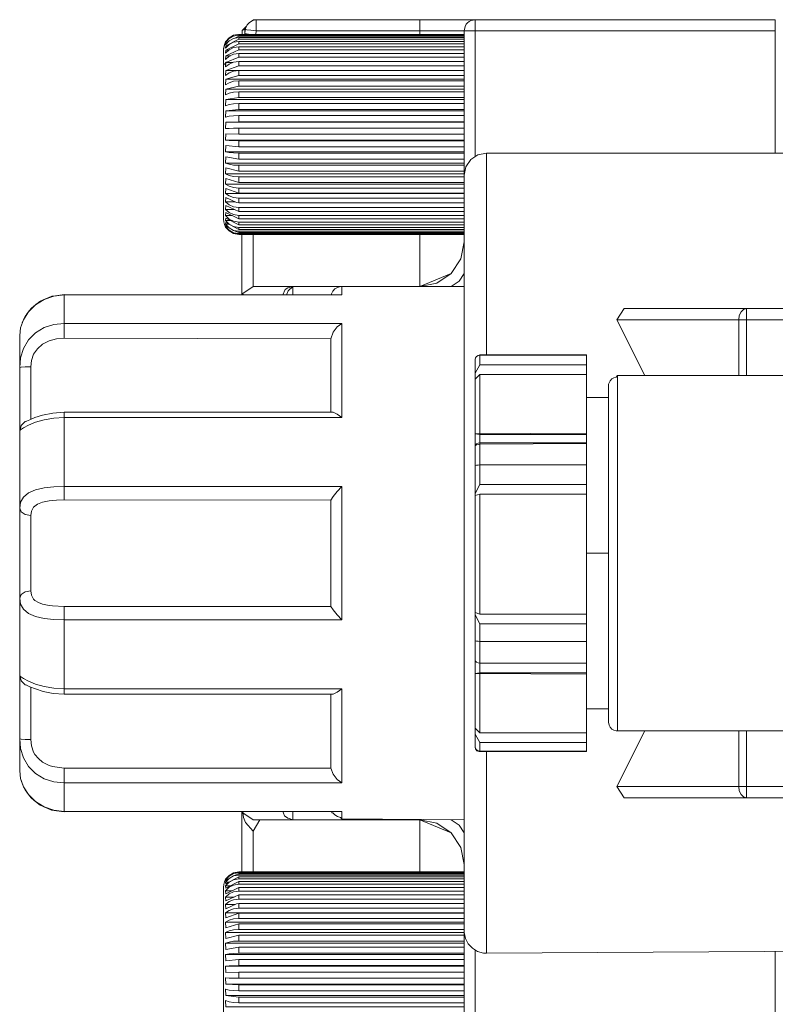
# Model space of a CAD drawing. Header units: millimetres. Extents: x 53746 to 116821, y -810352 to -765802.
# Tile 154 of 256: x 74235 to 74293, y -772150 to -772075. Entities that reach past the tile are written whole.
import ezdxf

# ---------------------------------------------------------------- set-up
doc = ezdxf.new("R2010")
doc.units = ezdxf.units.MM
doc.header["$MEASUREMENT"] = 0
doc.layers.add('Main Cradle Rails', color=7, linetype='Continuous', lineweight=0)
doc.layers.add('Tank and Accumulators', color=7, linetype='Continuous', lineweight=0)

# ---------------------------------------------------------------- blocks, each defined once
blk = doc.blocks.new('*U57')
at = {"layer": 'Tank and Accumulators', "color": 7, "linetype": 'Continuous', "lineweight": 0}
for p, q in [((-11030.163, 16001.925), (-11030.175, 16001.913)), ((-11013.368, 16001.925), (-11013.375, 16001.923)), ((-11014.218, 16000.8), (-11014.218, 16001.066)), ((-11014.151, 16001.404), (-11014.154, 16001.4)), ((-11032.464, 16000.234), (-11032.206, 16000.533)), ((-11032.464, 16000.178), (-11032.453, 16000.24)), ((-11031.465, 16000.668), (-11031.756, 16000.511)), ((-11031.465, 16000.787), (-11031.577, 16000.725)), ((-11014.218, 16000.72), (-11014.218, 16000.795)), ((-11014.218, 16000.521), (-11014.218, 16000.696)), ((-11014.218, 16000.24), (-11014.218, 16000.477)), ((-11014.218, 16000.144), (-11014.218, 16000.205)), ((-11032.453, 16000.134), (-11032.464, 16000.011)), ((-11032.453, 15999.919), (-11032.464, 15999.736)), ((-11032.453, 15999.596), (-11032.464, 15999.358)), ((-11014.218, 15999.618), (-11031.465, 15999.618)), ((-11014.218, 15999.919), (-11014.218, 16000.134)), ((-11014.218, 15999.779), (-11014.218, 15999.919)), ((-11014.218, 15999.7), (-11014.218, 15999.779)), ((-11014.218, 15999.618), (-11014.218, 15999.7)), ((-11014.218, 15999.248), (-11014.218, 15999.596)), ((-11032.628, 15997.746), (-11032.628, 15999.133)), ((-11032.453, 15999.172), (-11032.464, 15998.881)), ((-11032.453, 15998.653), (-11032.464, 15998.314)), ((-11014.218, 15999.055), (-11031.465, 15999.055)), ((-11014.218, 15999.172), (-11014.218, 15999.247)), ((-11014.218, 15999.055), (-11014.218, 15999.152)), ((-11014.218, 15998.653), (-11014.218, 15999.055)), ((-11032.561, 15998.485), (-11032.55, 15998.501)), ((-11032.453, 15998.047), (-11032.464, 15997.666)), ((-11014.218, 15998.399), (-11031.465, 15998.399)), ((-11014.219, 15997.907), (-11014.219, 15998.047)), ((-11014.219, 15997.784), (-11014.219, 15997.907)), ((-11014.218, 15998.511), (-11014.218, 15998.62)), ((-11014.218, 15998.399), (-11014.218, 15998.511)), ((-11014.219, 15998.047), (-11014.218, 15998.399)), ((-11032.628, 15995.649), (-11032.628, 15997.729)), ((-11032.628, 15995.65), (-11032.628, 15997.714)), ((-11032.453, 15997.364), (-11032.464, 15996.946)), ((-11014.218, 15997.66), (-11031.465, 15997.66)), ((-11014.219, 15997.66), (-11014.219, 15997.784)), ((-11014.219, 15997.364), (-11014.219, 15997.66)), ((-11014.219, 15997.118), (-11014.219, 15997.364)), ((-11032.453, 15996.615), (-11032.464, 15996.167)), ((-11014.218, 15996.85), (-11031.465, 15996.85)), ((-11014.219, 15996.985), (-11014.219, 15997.118)), ((-11014.219, 15996.85), (-11014.219, 15996.985)), ((-11014.219, 15996.267), (-11014.219, 15996.85)), ((-11032.453, 15995.811), (-11032.464, 15995.34)), ((-11014.218, 15995.981), (-11031.465, 15995.981)), ((-11014.219, 15996.125), (-11014.219, 15996.267)), ((-11014.219, 15995.981), (-11014.219, 15996.125)), ((-11014.219, 15995.367), (-11014.219, 15995.981)), ((-11032.628, 15993.169), (-11032.628, 15995.604)), ((-11032.453, 15994.965), (-11032.464, 15994.478)), ((-11014.218, 15995.068), (-11031.465, 15995.068)), ((-11014.219, 15995.218), (-11014.219, 15995.367)), ((-11014.219, 15995.068), (-11014.219, 15995.218)), ((-11014.218, 15994.578), (-11014.219, 15994.432)), ((-11014.219, 15994.432), (-11014.219, 15994.278)), ((-11014.219, 15994.278), (-11014.219, 15994.125)), ((-11032.453, 15994.09), (-11032.464, 15993.596)), ((-11032.452, 15994.09), (-11014.218, 15994.09)), ((-11014.218, 15994.125), (-11031.465, 15994.125)), ((-11014.218, 15993.992), (-11014.219, 15994.081)), ((-11032.628, 15990.698), (-11032.628, 15993.133)), ((-11032.453, 15993.201), (-11032.464, 15992.706)), ((-11014.218, 15992.706), (-11032.463, 15992.706)), ((-11014.218, 15993.125), (-11014.219, 15993.128)), ((-11014.218, 15992.671), (-11014.219, 15992.516)), ((-11032.453, 15992.31), (-11032.464, 15991.824)), ((-11014.219, 15992.516), (-11014.219, 15992.361)), ((-11014.219, 15992.361), (-11014.219, 15992.182)), ((-11032.453, 15991.433), (-11032.464, 15990.962)), ((-11031.465, 15991.718), (-11014.218, 15991.718)), ((-11012.518, 15991.725), (-11012.518, 15989.396)), ((-11032.628, 15988.572), (-11032.628, 15990.643)), ((-11032.453, 15990.584), (-11032.464, 15990.135)), ((-11032.453, 15989.774), (-11032.464, 15989.356)), ((-11032.453, 15989.018), (-11032.464, 15988.636)), ((-11032.453, 15987.712), (-11032.464, 15987.421)), ((-11032.453, 15987.183), (-11032.464, 15986.944)), ((-11032.453, 15986.748), (-11032.464, 15986.566)), ((-11032.453, 15986.414), (-11032.464, 15986.291)), ((-11032.453, 15986.186), (-11032.464, 15986.124)), ((-11031.467, 15985.881), (-11032.451, 15986.413)), ((-11031.506, 15985.529), (-11031.857, 15985.629)), ((-11031.465, 15985.501), (-11031.465, 15985.501)), ((-11031.218, 15980.891), (-11031.218, 15985.501)), ((-11017.618, 15981.525), (-11017.618, 15985.501)), ((-11031.218, 15984.011), (-11031.218, 15984.042)), ((-11031.218, 15984.039), (-11031.218, 15984.011)), ((-11017.618, 15981.525), (-11015.214, 15982.52)), ((-11027.33, 15981.525), (-11027.33, 15981.46)), ((-11045.757, 15980.772), (-11045.65, 15980.784)), ((-11044.933, 15980.865), (-11044.818, 15980.878)), ((-11031.161, 15980.982), (-11031.106, 15980.891)), ((-11027.33, 15981), (-11027.33, 15980.889)), ((-11023.934, 15980.888), (-11023.57, 15980.878)), ((-11047.665, 15979.419), (-11047.548, 15979.586)), ((-11048.023, 15978.734), (-11047.932, 15978.981)), ((-11002.539, 15978.975), (-11000.395, 15974.724)), ((-11013.368, 15975.94), (-11013.343, 15976.068)), ((-11004.868, 15975.527), (-11013.028, 15975.527)), ((-11013.368, 15974.433), (-11013.028, 15974.78)), ((-11002.488, 15973.69), (-11002.488, 15974.725)), ((-11024.417, 15971.903), (-11024.418, 15973.953)), ((-11024.418, 15973.905), (-11024.418, 15971.903)), ((-11047.679, 15971.23), (-11047.788, 15971.19)), ((-11013.028, 15970.204), (-11004.868, 15970.204)), ((-11004.868, 15969.504), (-11013.028, 15969.462)), ((-11013.368, 15965.693), (-11013.028, 15966.373)), ((-11004.868, 15965.631), (-11013.028, 15965.631)), ((-11024.418, 15965.189), (-11024.418, 15965.179)), ((-11024.418, 15965.179), (-11024.418, 15962.485)), ((-11003.168, 15961.125), (-11004.868, 15961.125)), ((-11024.417, 15957.055), (-11044.818, 15957.055)), ((-11013.028, 15956.47), (-11004.868, 15956.47)), ((-11013.028, 15955.728), (-11004.868, 15955.728)), ((-11004.868, 15951.971), (-11013.028, 15951.971)), ((-11047.79, 15951.06), (-11047.677, 15951.018)), ((-11024.418, 15950.345), (-11024.418, 15948.296)), ((-11000.395, 15947.525), (-11002.539, 15943.275)), ((-11013.028, 15946.648), (-11013.368, 15947.283)), ((-11013.028, 15947.395), (-11004.868, 15947.395)), ((-11024.418, 15946.195), (-11024.417, 15945.009)), ((-11031.218, 15936.748), (-11031.218, 15941.359)), ((-11031.106, 15941.359), (-11031.161, 15941.267)), ((-11027.331, 15940.725), (-11027.692, 15940.849)), ((-11023.57, 15941.371), (-11023.934, 15941.362)), ((-11015.214, 15939.729), (-11017.618, 15940.725)), ((-11017.618, 15940.725), (-11017.618, 15936.748)), ((-11031.467, 15936.368), (-11032.451, 15935.836)), ((-11031.506, 15936.72), (-11031.857, 15936.62)), ((-11031.465, 15936.748), (-11031.465, 15936.748)), ((-11031.465, 15936.688), (-11014.218, 15936.688)), ((-11031.465, 15936.508), (-11014.218, 15936.508)), ((-11032.464, 15936.125), (-11032.453, 15936.063)), ((-11032.464, 15935.958), (-11032.453, 15935.835)), ((-11032.464, 15935.683), (-11032.453, 15935.501)), ((-11031.465, 15935.802), (-11014.218, 15935.802)), ((-11032.464, 15935.305), (-11032.453, 15935.066)), ((-11032.464, 15934.828), (-11032.453, 15934.537)), ((-11031.465, 15935.287), (-11014.218, 15935.287)), ((-11031.465, 15934.675), (-11014.218, 15934.675)), ((-11032.464, 15934.261), (-11032.453, 15933.922)), ((-11032.628, 15931.596), (-11032.628, 15933.662)), ((-11032.464, 15933.613), (-11014.218, 15933.613)), ((-11032.464, 15932.893), (-11032.453, 15932.475)), ((-11032.464, 15932.114), (-11032.453, 15931.666)), ((-11031.465, 15932.355), (-11014.218, 15932.355)), ((-11032.628, 15929.116), (-11032.628, 15931.551)), ((-11032.464, 15931.287), (-11032.453, 15930.816)), ((-11031.465, 15931.462), (-11014.218, 15931.462)), ((-11032.464, 15930.425), (-11032.453, 15929.939)), ((-11031.465, 15930.532), (-11014.218, 15930.532)), ((-11014.219, 15930.425), (-11014.219, 15930.317)), ((-11032.464, 15929.543), (-11032.453, 15929.048)), ((-11032.463, 15929.543), (-11014.218, 15929.543)), ((-11031.465, 15929.578), (-11014.218, 15929.578)), ((-11014.219, 15929.733), (-11014.219, 15929.888)), ((-11014.219, 15929.888), (-11014.219, 15929.733)), ((-11014.218, 15929.578), (-11014.219, 15929.733)), ((-11014.219, 15929.733), (-11014.218, 15929.578)), ((-11014.218, 15929.569), (-11014.219, 15929.571)), ((-11032.628, 15926.645), (-11032.628, 15929.08)), ((-11014.219, 15929.121), (-11014.218, 15929.124)), ((-11014.218, 15928.628), (-11014.219, 15928.625)), ((-11032.453, 15928.159), (-11031.465, 15928.124)), ((-11032.452, 15928.159), (-11014.218, 15928.159)), ((-11032.453, 15927.284), (-11031.465, 15927.181))]:
    blk.add_line(p, q, dxfattribs=at)
at = {"layer": 'Tank and Accumulators', "color": 7, "linetype": 'Continuous', "lineweight": 0, "flags": 128}
for points in [[(-11030.125, 16001.925), (-11030.125, 16001.925), (-11030.414, 16001.862), (-11030.667, 16001.678), (-11030.826, 16001.533), (-11030.941, 16001.247), (-11030.968, 16001.176), (-11030.967, 16001.176)], [(-11030.411, 16001.863), (-11030.346, 16001.925), (-11030.328, 16001.925), (-11030.163, 16001.925), (-11030.125, 16001.925)], [(-11030.125, 16001.924), (-11030.125, 16001.925), (-11017.618, 16001.925), (-11015.992, 16001.925), (-11014.613, 16001.925), (-11013.692, 16001.925), (-11013.369, 16001.925)], [(-11017.618, 16000.801), (-11017.618, 16001.075), (-11030.125, 16001.075), (-11030.125, 16001.4), (-11030.125, 16001.676), (-11030.125, 16001.86), (-11030.125, 16001.925)], [(-11014.218, 16001.075), (-11014.477, 16001.075), (-11015.214, 16001.075), (-11016.317, 16001.075), (-11017.618, 16001.075), (-11017.618, 16001.4), (-11017.618, 16001.676), (-11017.618, 16001.86), (-11017.618, 16001.925)], [(-10990.418, 15991.724), (-10990.418, 16001.075), (-10990.418, 16001.4), (-10990.418, 16001.676), (-10990.418, 16001.86), (-10990.418, 16001.925), (-11013.368, 16001.925), (-11013.541, 16001.899), (-11013.694, 16001.86), (-11013.827, 16001.784), (-11013.969, 16001.676), (-11014.059, 16001.571), (-11014.154, 16001.4), (-11014.218, 16001.075), (-11014.218, 15990.025)], [(-11013.368, 16001.925), (-11013.368, 16001.925), (-11013.368, 16001.86), (-11013.368, 16001.676), (-11013.368, 16001.4), (-11013.368, 16001.075), (-11013.37, 16001.075)], [(-11031.201, 16000.801), (-11031.195, 16001.11), (-11030.871, 16001.421)], [(-11031.011, 16000.801), (-11031.006, 16000.854), (-11031.006, 16000.964), (-11031.006, 16001.07), (-11031.006, 16001.175), (-11031.15, 16001.134), (-11031.176, 16001.122), (-11031.195, 16001.11)], [(-11030.949, 16001.226), (-11031.006, 16001.175), (-11030.968, 16001.176)], [(-11030.551, 16000.801), (-11030.574, 16000.803), (-11030.881, 16000.84), (-11031.006, 16000.854), (-11030.968, 16001.176), (-11030.851, 16001.153), (-11030.531, 16001.114), (-11030.125, 16001.075), (-11030.157, 16000.801)], [(-11013.371, 16001.075), (-11013.694, 16001.075), (-11013.969, 16001.075), (-11014.154, 16001.075), (-11014.218, 16001.075), (-11014.218, 16001.075)], [(-11013.368, 15991.461), (-11013.368, 16001.075), (-10990.418, 16001.075)], [(-11032.464, 16000.234), (-11032.464, 16000.234), (-11032.561, 16000.028), (-11032.625, 15999.718), (-11032.628, 15999.638), (-11032.628, 15999.638)], [(-11032.628, 15997.746), (-11032.628, 15999.145), (-11032.628, 15999.638), (-11032.625, 15999.656), (-11032.561, 15999.964), (-11032.464, 16000.234)], [(-11032.463, 16000.178), (-11032.464, 16000.178), (-11032.415, 16000.242), (-11032.204, 16000.478), (-11031.928, 16000.634), (-11031.858, 16000.673), (-11031.623, 16000.719), (-11031.465, 16000.741), (-11014.218, 16000.741), (-11014.218, 16000.741)], [(-11032.463, 16000.011), (-11032.464, 16000.011), (-11032.204, 16000.304), (-11031.858, 16000.495), (-11031.465, 16000.561), (-11014.218, 16000.561), (-11014.218, 16000.561)], [(-11032.463, 15999.736), (-11032.464, 15999.736), (-11032.204, 16000.017), (-11031.858, 16000.2), (-11031.465, 16000.264), (-11014.218, 16000.264), (-11014.218, 16000.264)], [(-11031.465, 16000.431), (-11032.453, 15999.919), (-11032.295, 15999.919)], [(-11032.38, 16000.28), (-11032.453, 16000.24), (-11032.416, 16000.24)], [(-11032.263, 16000.237), (-11032.453, 16000.134), (-11032.354, 16000.134)], [(-11032.205, 16000.535), (-11032.204, 16000.536), (-11031.858, 16000.733), (-11031.547, 16000.787)], [(-11031.474, 16000.8), (-11031.465, 16000.801), (-11014.218, 16000.801), (-11014.218, 16000.801)], [(-11031.465, 16000.801), (-11031.465, 16000.799), (-11031.465, 16000.795), (-11031.465, 16000.787)], [(-11031.465, 16000.787), (-11031.465, 16000.787), (-11014.218, 16000.787)], [(-11014.218, 16000.668), (-11031.465, 16000.668), (-11031.465, 16000.696), (-11031.465, 16000.72), (-11031.465, 16000.741)], [(-11014.218, 16000.431), (-11031.465, 16000.431), (-11031.465, 16000.477), (-11031.465, 16000.521), (-11031.465, 16000.561)], [(-11014.218, 16000.079), (-11031.465, 16000.079), (-11031.465, 16000.144), (-11031.465, 16000.205), (-11031.465, 16000.264)], [(-11032.463, 15999.358), (-11032.464, 15999.358), (-11032.204, 15999.623), (-11031.858, 15999.795), (-11031.465, 15999.855), (-11014.218, 15999.855), (-11014.218, 15999.855)], [(-11031.465, 16000.079), (-11032.453, 15999.596), (-11032.229, 15999.596)], [(-11031.465, 15999.855), (-11031.465, 15999.779), (-11031.465, 15999.7), (-11031.465, 15999.618), (-11032.453, 15999.172), (-11032.102, 15999.172)], [(-11032.418, 15998.699), (-11032.415, 15998.703), (-11032.453, 15998.653), (-11032.561, 15998.485)], [(-11032.463, 15998.881), (-11032.464, 15998.881), (-11032.204, 15999.126), (-11031.858, 15999.285), (-11031.465, 15999.34), (-11014.218, 15999.34), (-11014.218, 15999.34)], [(-11032.463, 15998.314), (-11032.464, 15998.314), (-11032.204, 15998.534), (-11031.858, 15998.678), (-11031.465, 15998.728), (-11014.218, 15998.728), (-11014.218, 15998.728)], [(-11031.465, 15999.34), (-11031.465, 15999.248), (-11031.465, 15999.153), (-11031.465, 15999.055), (-11032.453, 15998.653), (-11031.916, 15998.653)], [(-11031.465, 15998.728), (-11031.465, 15998.62), (-11031.465, 15998.511), (-11031.465, 15998.399), (-11032.453, 15998.047), (-11014.218, 15998.047)], [(-11032.463, 15997.666), (-11032.464, 15997.666), (-11032.204, 15997.858), (-11031.858, 15997.984), (-11031.465, 15998.027), (-11014.218, 15998.027), (-11014.218, 15998.027)], [(-11031.465, 15998.027), (-11031.465, 15997.907), (-11031.465, 15997.784), (-11031.465, 15997.66), (-11032.453, 15997.364), (-11014.218, 15997.364)], [(-11032.628, 15997.74), (-11032.628, 15997.74), (-11032.628, 15995.632), (-11032.628, 15993.151), (-11032.628, 15990.67), (-11032.628, 15988.561), (-11032.628, 15988.561)], [(-11032.463, 15996.946), (-11032.464, 15996.946), (-11032.204, 15997.108), (-11031.858, 15997.214), (-11031.465, 15997.25), (-11014.218, 15997.25), (-11014.218, 15997.25)], [(-11031.465, 15997.25), (-11031.465, 15997.118), (-11031.465, 15996.985), (-11031.465, 15996.85), (-11032.453, 15996.615), (-11014.218, 15996.615)], [(-11032.463, 15996.167), (-11032.464, 15996.167), (-11032.204, 15996.295), (-11031.858, 15996.379), (-11031.465, 15996.408), (-11014.218, 15996.408), (-11014.218, 15996.408)], [(-11031.465, 15996.408), (-11031.465, 15996.267), (-11031.465, 15996.125), (-11031.465, 15995.981), (-11032.453, 15995.811), (-11014.218, 15995.811)], [(-11032.463, 15995.34), (-11032.464, 15995.34), (-11032.204, 15995.433), (-11031.858, 15995.494), (-11031.465, 15995.515), (-11014.218, 15995.515), (-11014.218, 15995.515)], [(-11031.465, 15995.515), (-11031.465, 15995.367), (-11031.465, 15995.218), (-11031.465, 15995.068), (-11032.453, 15994.965), (-11014.218, 15994.965)], [(-11014.218, 15994.765), (-11014.218, 15994.765), (-11014.218, 15994.705), (-11014.219, 15994.645), (-11014.219, 15995.068)], [(-11032.462, 15994.478), (-11032.464, 15994.478), (-11032.204, 15994.535), (-11031.858, 15994.572), (-11031.465, 15994.585), (-11014.218, 15994.585), (-11014.218, 15994.585)], [(-11031.465, 15994.585), (-11031.465, 15994.432), (-11031.465, 15994.278), (-11031.465, 15994.125), (-11031.466, 15994.125)], [(-11032.459, 15993.596), (-11032.464, 15993.596), (-11032.204, 15993.615), (-11031.858, 15993.627), (-11031.465, 15993.631), (-11014.218, 15993.631), (-11014.218, 15993.631)], [(-11031.466, 15994.125), (-11032.453, 15994.09), (-11032.453, 15994.09)], [(-11031.465, 15993.166), (-11031.465, 15993.321), (-11031.465, 15993.476), (-11031.465, 15993.631)], [(-11014.219, 15994.125), (-11014.219, 15994.081), (-11014.219, 15994.082)], [(-11014.219, 15993.624), (-11014.218, 15993.622), (-11014.218, 15993.622)], [(-11032.463, 15992.706), (-11032.464, 15992.706), (-11032.204, 15992.687), (-11031.858, 15992.675), (-11031.465, 15992.671), (-11014.218, 15992.671)], [(-11014.218, 15993.166), (-11014.218, 15993.166), (-11031.465, 15993.166), (-11032.453, 15993.201), (-11032.443, 15993.201)], [(-11031.465, 15992.207), (-11031.465, 15992.361), (-11031.465, 15992.516), (-11031.465, 15992.671)], [(-11014.219, 15992.678), (-11014.218, 15992.681), (-11014.218, 15992.671)], [(-11014.218, 15992.207), (-11014.218, 15992.207), (-11031.465, 15992.207), (-11032.453, 15992.31), (-11032.45, 15992.31)], [(-11014.218, 15992.212), (-11014.218, 15992.212), (-11014.219, 15992.182), (-11014.219, 15992.182)], [(-11014.218, 15991.824), (-11032.464, 15991.824), (-11032.204, 15991.767), (-11031.858, 15991.73), (-11031.465, 15991.718), (-11031.465, 15991.565), (-11031.465, 15991.414), (-11031.465, 15991.263)], [(-11014.218, 15991.263), (-11014.218, 15991.263), (-11031.465, 15991.263), (-11032.453, 15991.433), (-11032.451, 15991.433)], [(-11014.219, 15991.816), (-11014.218, 15991.725), (-11014.219, 15991.725)], [(-11014.218, 15987.843), (-11014.218, 15990.025), (-11014.089, 15990.675), (-11013.721, 15991.227), (-11013.169, 15991.595), (-11012.518, 15991.725), (-10936.018, 15991.725), (-10936.018, 15991.725)], [(-11014.218, 15990.962), (-11032.464, 15990.962), (-11032.204, 15990.869), (-11031.858, 15990.808), (-11031.465, 15990.787), (-11014.218, 15990.787)], [(-11014.218, 15990.349), (-11014.218, 15990.349), (-11031.465, 15990.349), (-11032.453, 15990.584), (-11032.452, 15990.584)], [(-11031.465, 15990.349), (-11031.465, 15990.494), (-11031.465, 15990.64), (-11031.465, 15990.787)], [(-11014.218, 15990.135), (-11032.464, 15990.135), (-11032.204, 15990.007), (-11031.858, 15989.923), (-11031.465, 15989.894), (-11014.218, 15989.894)], [(-11014.218, 15989.479), (-11014.218, 15989.479), (-11031.465, 15989.479), (-11032.453, 15989.774), (-11032.453, 15989.774)], [(-11031.465, 15989.479), (-11031.465, 15989.616), (-11031.465, 15989.754), (-11031.465, 15989.894)], [(-11014.218, 15989.356), (-11032.464, 15989.356), (-11032.204, 15989.194), (-11031.858, 15989.089), (-11031.465, 15989.052), (-11014.218, 15989.052)], [(-11014.218, 15988.667), (-11014.218, 15988.667), (-11031.465, 15988.667), (-11032.453, 15989.018), (-11032.452, 15989.018)], [(-11031.465, 15988.667), (-11031.465, 15988.793), (-11031.465, 15988.922), (-11031.465, 15989.052)], [(-11012.518, 15989.396), (-11012.518, 15989.395), (-11012.518, 15982.762), (-11012.518, 15976.301)], [(-11032.204, 15985.825), (-11032.453, 15986.068), (-11032.464, 15986.068), (-11032.554, 15986.256), (-11032.609, 15986.457), (-11032.628, 15986.664), (-11032.628, 15986.885), (-11032.628, 15987.532), (-11032.628, 15988.561), (-11032.628, 15988.561)], [(-11014.218, 15988.636), (-11032.464, 15988.636), (-11032.204, 15988.444), (-11031.858, 15988.318), (-11031.465, 15988.275)], [(-11031.731, 15987.988), (-11032.464, 15987.988), (-11032.453, 15988.327)], [(-11014.218, 15987.925), (-11014.218, 15987.925), (-11031.465, 15987.925), (-11031.623, 15987.937), (-11032.453, 15988.327), (-11032.452, 15988.327)], [(-11031.465, 15987.925), (-11031.465, 15988.04), (-11031.465, 15988.156), (-11031.465, 15988.275), (-11014.218, 15988.275)], [(-11032.464, 15987.988), (-11032.204, 15987.768), (-11031.858, 15987.624), (-11031.465, 15987.574), (-11014.218, 15987.574)], [(-11031.807, 15987.421), (-11032.464, 15987.421), (-11032.204, 15987.177), (-11031.858, 15987.017), (-11031.465, 15986.962), (-11014.218, 15986.962)], [(-11014.218, 15987.266), (-11014.218, 15987.266), (-11031.465, 15987.266), (-11032.453, 15987.712), (-11032.453, 15987.712)], [(-11031.465, 15987.266), (-11031.465, 15987.367), (-11031.465, 15987.469), (-11031.465, 15987.574)], [(-11014.218, 15981.565), (-11014.218, 15987.825), (-11014.218, 15987.837)], [(-11031.964, 15986.944), (-11032.464, 15986.944), (-11032.204, 15986.68), (-11031.858, 15986.507), (-11031.465, 15986.447), (-11014.218, 15986.447)], [(-11014.218, 15986.7), (-11014.218, 15986.7), (-11031.465, 15986.7), (-11032.453, 15987.183), (-11032.453, 15987.183)], [(-11014.218, 15986.236), (-11014.218, 15986.236), (-11031.465, 15986.236), (-11032.453, 15986.748), (-11032.453, 15986.748)], [(-11031.465, 15986.7), (-11031.465, 15986.785), (-11031.465, 15986.872), (-11031.465, 15986.962)], [(-11032.101, 15986.566), (-11032.464, 15986.566), (-11032.204, 15986.285), (-11031.858, 15986.102), (-11031.465, 15986.038), (-11014.218, 15986.038)], [(-11032.225, 15986.291), (-11032.464, 15986.291), (-11032.204, 15985.998)], [(-11032.37, 15986.124), (-11032.464, 15986.124), (-11032.204, 15985.824)], [(-11032.464, 15986.068), (-11032.464, 15986.068), (-11032.204, 15985.766), (-11031.858, 15985.569), (-11031.465, 15985.501), (-11014.218, 15985.501), (-11014.218, 15985.501)], [(-11014.218, 15985.639), (-11014.218, 15985.639), (-11031.465, 15985.639), (-11031.858, 15985.808), (-11032.204, 15985.998), (-11032.453, 15986.186), (-11032.453, 15986.186)], [(-11014.218, 15985.88), (-11014.218, 15985.88), (-11031.465, 15985.88), (-11031.466, 15985.881)], [(-11031.465, 15986.236), (-11031.465, 15986.303), (-11031.465, 15986.374), (-11031.465, 15986.447)], [(-11031.465, 15985.88), (-11031.465, 15985.93), (-11031.465, 15985.983), (-11031.465, 15986.038)], [(-11031.857, 15985.629), (-11031.858, 15985.629), (-11032.204, 15985.824), (-11032.204, 15985.825)], [(-11031.858, 15985.808), (-11031.465, 15985.741), (-11014.218, 15985.741)], [(-11031.858, 15985.629), (-11031.465, 15985.561), (-11014.218, 15985.561)], [(-11014.218, 15985.517), (-11014.218, 15985.517), (-11031.465, 15985.517), (-11031.506, 15985.529)], [(-11031.465, 15985.741), (-11031.465, 15985.704), (-11031.465, 15985.67), (-11031.465, 15985.639)], [(-11031.465, 15985.561), (-11031.465, 15985.543), (-11031.465, 15985.529), (-11031.465, 15985.517)], [(-11030.368, 15981.525), (-11030.368, 15981.525), (-11030.368, 15985.501)], [(-11014.218, 15984.925), (-11014.218, 15984.925), (-11014.477, 15983.623), (-11015.214, 15982.52), (-11016.317, 15981.783), (-11016.317, 15981.783)], [(-11014.218, 15982.511), (-11014.613, 15981.919), (-11015.205, 15981.524)], [(-11028.089, 15980.889), (-11027.905, 15981.289), (-11027.717, 15981.422), (-11027.33, 15981.525), (-11029.095, 15981.525), (-11030.368, 15981.525), (-11031.161, 15980.982), (-11031.178, 15980.891)], [(-11027.801, 15980.889), (-11027.693, 15981.182), (-11027.33, 15981.525), (-11027.331, 15981.523)], [(-11023.568, 15981.525), (-11027.33, 15981.525), (-11027.331, 15981.523)], [(-11027.33, 15981), (-11027.33, 15981.276), (-11027.33, 15981.46)], [(-11024.387, 15980.887), (-11024.369, 15980.959), (-11024.263, 15981.165), (-11024.105, 15981.334), (-11023.907, 15981.454), (-11023.684, 15981.517), (-11023.568, 15981.525), (-11014.218, 15981.525), (-11014.218, 15981.525)], [(-11023.57, 15980.878), (-11023.568, 15980.878), (-11023.568, 15981.236), (-11023.568, 15981.452), (-11023.568, 15981.525)], [(-11016.317, 15981.783), (-11016.317, 15981.783), (-11017.618, 15981.525), (-11017.618, 15981.525)], [(-11014.218, 15961.143), (-11014.218, 15972.184), (-11014.218, 15981.556)], [(-11048.218, 15977.207), (-11048.218, 15977.77), (-11048.15, 15978.361), (-11048.082, 15978.575), (-11047.931, 15978.982), (-11047.8, 15979.227), (-11047.547, 15979.587), (-11047.336, 15979.84), (-11047.01, 15980.117), (-11046.666, 15980.38), (-11046.351, 15980.529), (-11045.801, 15980.764), (-11045.771, 15980.767)], [(-11048.15, 15978.361), (-11047.931, 15978.982), (-11047.547, 15979.587), (-11047.01, 15980.117), (-11046.351, 15980.529), (-11045.606, 15980.789)], [(-11046.351, 15980.529), (-11046.351, 15980.529), (-11046.251, 15980.571)], [(-11044.94, 15980.864), (-11044.818, 15980.878), (-11045.606, 15980.789), (-11045.801, 15980.764), (-11044.818, 15980.897), (-11023.934, 15980.888), (-11023.935, 15980.887)], [(-11023.568, 15980.878), (-11044.818, 15980.878), (-11044.818, 15980.897)], [(-11044.818, 15980.878), (-11044.818, 15980.316), (-11044.818, 15979.586), (-11044.818, 15978.696), (-11023.568, 15978.696)], [(-11047.331, 15979.843), (-11047.322, 15979.854), (-11047.01, 15980.117)], [(-11047.01, 15980.117), (-11047.01, 15980.117), (-11046.959, 15980.156)], [(-11046.655, 15980.384), (-11046.641, 15980.395), (-11046.351, 15980.529)], [(-11001.97, 15979.825), (-11002.539, 15978.975), (-10993.217, 15978.975), (-10993.217, 15974.723)], [(-11001.97, 15979.825), (-11001.97, 15979.825), (-10992.616, 15979.825), (-10978.518, 15979.825), (-10978.519, 15979.824)], [(-10992.616, 15979.3), (-10992.616, 15978.975), (-10992.836, 15978.975), (-10993.041, 15978.975), (-10993.217, 15978.975), (-10993.172, 15979.3), (-10993.041, 15979.576), (-10992.846, 15979.76), (-10992.616, 15979.825), (-10992.616, 15979.76), (-10992.616, 15979.576), (-10992.616, 15979.3)], [(-11047.931, 15978.983), (-11047.931, 15978.983), (-11047.805, 15979.219), (-11047.802, 15979.224)], [(-11047.547, 15979.587), (-11047.547, 15979.587), (-11047.485, 15979.661)], [(-11047.368, 15971.368), (-11047.368, 15971.658), (-11047.368, 15972.544), (-11047.368, 15973.841), (-11047.368, 15975.371), (-11047.793, 15975.367), (-11048.104, 15975.354), (-11048.218, 15975.336), (-11048.15, 15976.072), (-11047.931, 15976.787), (-11047.547, 15977.437), (-11047.01, 15977.974), (-11046.351, 15978.372), (-11045.606, 15978.614), (-11044.818, 15978.696), (-11044.818, 15978.391), (-11044.818, 15977.978), (-11044.818, 15977.561), (-11024.418, 15977.515)], [(-11048.218, 15977.77), (-11048.218, 15977.77), (-11048.15, 15978.361)], [(-11048.15, 15978.362), (-11048.085, 15978.567), (-11048.083, 15978.57)], [(-11024.252, 15971.904), (-11023.934, 15971.766), (-11023.568, 15971.489), (-11023.568, 15974.286), (-11023.568, 15976.711), (-11023.568, 15978.696), (-11023.934, 15978.432), (-11024.252, 15978.037), (-11024.418, 15977.515)], [(-10992.616, 15974.723), (-10992.616, 15978.975), (-10979.368, 15978.975)], [(-11047.368, 15975.371), (-11047.317, 15975.866), (-11047.153, 15976.338), (-11046.865, 15976.76), (-11046.462, 15977.104), (-11045.968, 15977.357), (-11045.409, 15977.51), (-11044.818, 15977.561)], [(-11045.782, 15941.48), (-11045.784, 15941.48), (-11046.351, 15941.72), (-11046.641, 15941.855), (-11047.01, 15942.132), (-11047.322, 15942.395), (-11047.547, 15942.662), (-11047.805, 15943.031), (-11047.931, 15943.267), (-11048.085, 15943.682), (-11048.15, 15943.888), (-11048.218, 15944.479), (-11048.218, 15945.042), (-11048.218, 15945.857), (-11048.218, 15946.913), (-11048.218, 15948.75), (-11048.218, 15950.306), (-11048.218, 15951.369), (-11048.218, 15951.795), (-11048.218, 15953.647), (-11048.218, 15955.616), (-11048.218, 15957.673), (-11048.218, 15959.272), (-11048.218, 15961.125), (-11048.218, 15962.977), (-11048.218, 15964.577), (-11048.218, 15966.633), (-11048.218, 15968.602), (-11048.218, 15970.454), (-11048.218, 15970.88), (-11048.218, 15971.943), (-11048.218, 15973.5), (-11048.218, 15975.336), (-11048.218, 15976.392), (-11048.218, 15977.207)], [(-11024.418, 15977.515), (-11024.418, 15975.877), (-11024.418, 15973.963)], [(-11048.218, 15976.429), (-11048.218, 15976.425), (-11048.218, 15976.425)], [(-11013.368, 15974.892), (-11013.028, 15975.527), (-11013.028, 15976.275), (-11004.868, 15976.275)], [(-11013.368, 15970.25), (-11013.368, 15974.433), (-11013.368, 15974.581), (-11013.368, 15974.735), (-11013.368, 15974.892), (-11013.368, 15975.94), (-11013.368, 15975.962), (-11013.343, 15976.068)], [(-11013.343, 15976.068), (-11013.343, 15976.068), (-11013.269, 15976.177), (-11013.159, 15976.249), (-11013.158, 15976.25)], [(-11013.159, 15976.249), (-11013.028, 15976.275), (-11013.028, 15976.275)], [(-11013.158, 15976.25), (-11013.028, 15976.302), (-11004.868, 15976.302), (-11004.868, 15976.275)], [(-11013.028, 15976.275), (-11013.028, 15976.302), (-11013.028, 15976.302)], [(-11004.868, 15976.275), (-11004.868, 15976.275), (-11004.868, 15975.527), (-11004.868, 15975.334), (-11004.868, 15975.075)], [(-11013.028, 15970.252), (-11013.028, 15974.78), (-11004.868, 15974.78)], [(-11004.868, 15975.075), (-11004.868, 15974.78), (-11004.868, 15970.306)], [(-10979.368, 15974.721), (-10979.368, 15974.721), (-11002.488, 15974.725), (-11002.581, 15974.592), (-11002.759, 15974.542), (-11002.918, 15974.447), (-11003.044, 15974.313), (-11003.129, 15974.15), (-11003.16, 15974.102), (-11003.168, 15974.045), (-11003.168, 15973.061), (-11003.168, 15970.266)], [(-11002.488, 15966.331), (-11002.488, 15970.741), (-11002.488, 15973.689), (-11002.488, 15973.69)], [(-11004.868, 15973.025), (-11004.868, 15973.025), (-11003.168, 15973.025), (-11003.168, 15973.025)], [(-11044.818, 15971.905), (-11044.818, 15971.792), (-11044.818, 15971.489), (-11045.606, 15971.444), (-11046.351, 15971.32), (-11047.011, 15971.135), (-11047.547, 15970.922), (-11047.932, 15970.717), (-11048.151, 15970.554), (-11048.218, 15970.454), (-11048.104, 15970.879), (-11047.793, 15971.188)], [(-11024.252, 15971.904), (-11024.252, 15971.904), (-11044.818, 15971.905), (-11045.689, 15971.844), (-11046.463, 15971.686), (-11047.049, 15971.499), (-11047.45, 15971.335), (-11047.692, 15971.225), (-11047.687, 15971.226)], [(-11023.568, 15971.489), (-11044.818, 15971.489), (-11044.818, 15969.803), (-11044.818, 15968.042), (-11044.818, 15966.22), (-11023.568, 15966.22)], [(-11013.368, 15965.693), (-11013.368, 15965.693), (-11013.368, 15967.789), (-11013.368, 15968.296), (-11013.368, 15968.791), (-11013.368, 15969.276), (-11013.368, 15970.25), (-11004.868, 15970.306), (-11004.868, 15970.204), (-11004.868, 15969.57)], [(-11013.368, 15969.276), (-11013.343, 15969.347), (-11013.269, 15969.484), (-11013.159, 15969.548), (-11013.028, 15969.57), (-11013.028, 15970.204), (-11013.368, 15970.25), (-11013.368, 15970.25)], [(-11003.168, 15970.256), (-11003.168, 15966.069), (-11003.168, 15961.133)], [(-11004.868, 15969.57), (-11004.868, 15969.504), (-11004.868, 15968.944), (-11004.868, 15968.413), (-11004.868, 15967.869), (-11004.868, 15966.373), (-11004.868, 15966.079), (-11004.868, 15965.821), (-11004.868, 15965.631), (-11004.868, 15956.47), (-11004.868, 15956.28), (-11004.868, 15956.022), (-11004.868, 15955.728), (-11004.868, 15954.38), (-11004.868, 15953.813), (-11004.868, 15953.259), (-11004.868, 15952.719), (-11004.868, 15951.971), (-11004.868, 15951.869), (-11013.368, 15951.925), (-11013.368, 15952.971)], [(-11013.368, 15967.789), (-11013.343, 15967.82), (-11013.269, 15967.846), (-11013.159, 15967.863), (-11013.028, 15967.869), (-11013.028, 15968.413), (-11013.028, 15968.944), (-11013.028, 15969.462)], [(-11013.343, 15969.347), (-11013.269, 15969.408), (-11013.159, 15969.448), (-11013.028, 15969.462), (-11013.028, 15969.54)], [(-11004.868, 15969.57), (-11013.028, 15969.57), (-11013.028, 15969.54)], [(-11004.868, 15966.373), (-11013.028, 15966.373), (-11013.028, 15967.869), (-11004.868, 15967.869)], [(-11002.488, 15951.507), (-11002.488, 15951.508), (-11002.488, 15955.92), (-11002.488, 15961.125), (-11002.488, 15966.329), (-11002.488, 15966.33)], [(-11047.368, 15958.248), (-11047.368, 15959.581), (-11047.368, 15961.125), (-11047.368, 15962.668), (-11047.368, 15964.001), (-11047.793, 15964.079), (-11048.104, 15964.289), (-11048.218, 15964.577), (-11048.152, 15965.027), (-11047.931, 15965.417), (-11047.548, 15965.732), (-11047.011, 15965.961), (-11046.351, 15966.111), (-11045.606, 15966.195), (-11044.818, 15966.22), (-11044.818, 15965.897), (-11044.818, 15965.591), (-11044.818, 15965.346), (-11044.818, 15965.194), (-11024.418, 15965.189)], [(-11024.418, 15957.07), (-11024.417, 15957.055), (-11024.252, 15956.788), (-11023.934, 15956.411), (-11023.568, 15956.029), (-11023.568, 15959.41), (-11023.568, 15962.839), (-11023.568, 15966.22), (-11023.934, 15965.838), (-11024.252, 15965.461), (-11024.418, 15965.189), (-11024.418, 15965.189)], [(-11013.368, 15956.409), (-11013.368, 15956.49), (-11013.368, 15956.546), (-11013.368, 15956.575), (-11013.368, 15965.526), (-11013.368, 15965.555), (-11013.368, 15965.611), (-11013.368, 15965.692)], [(-11013.368, 15956.575), (-11013.028, 15956.47), (-11013.028, 15965.631), (-11013.368, 15965.526)], [(-11047.368, 15964.001), (-11047.319, 15964.345), (-11047.153, 15964.635), (-11046.866, 15964.861), (-11046.463, 15965.021), (-11045.968, 15965.123), (-11045.409, 15965.178), (-11044.818, 15965.194)], [(-11024.418, 15962.485), (-11024.418, 15959.764), (-11024.418, 15957.07), (-11024.418, 15957.07)], [(-11014.218, 15934.429), (-11014.218, 15940.689), (-11014.218, 15950.065), (-11014.218, 15961.117)], [(-11003.168, 15961.118), (-11003.168, 15956.18), (-11003.168, 15951.995)], [(-11044.818, 15956.458), (-11044.818, 15956.029), (-11045.606, 15956.055), (-11046.351, 15956.138), (-11047.011, 15956.288), (-11047.547, 15956.519), (-11047.932, 15956.832), (-11048.151, 15957.223), (-11048.218, 15957.673), (-11048.104, 15957.96), (-11047.793, 15958.17), (-11047.368, 15958.248), (-11047.318, 15957.904), (-11047.153, 15957.614), (-11047.051, 15957.514), (-11046.792, 15957.351), (-11046.463, 15957.228), (-11045.968, 15957.127), (-11045.721, 15957.097), (-11044.818, 15957.055), (-11044.818, 15956.83), (-11044.818, 15956.458)], [(-11023.568, 15956.029), (-11044.818, 15956.029), (-11044.818, 15954.207), (-11044.818, 15952.446), (-11044.818, 15950.76), (-11023.568, 15950.76)], [(-11013.368, 15952.972), (-11013.368, 15952.973), (-11013.368, 15953.458), (-11013.368, 15953.953), (-11013.368, 15954.46), (-11013.368, 15956.408), (-11013.368, 15956.409)], [(-11013.028, 15952.718), (-11013.028, 15952.719), (-11013.028, 15953.259), (-11013.028, 15953.813), (-11013.028, 15954.38), (-11013.028, 15955.728), (-11013.368, 15956.408)], [(-11013.368, 15954.46), (-11013.343, 15954.429), (-11013.269, 15954.403), (-11013.159, 15954.386), (-11013.028, 15954.38), (-11004.868, 15954.38)], [(-11013.368, 15952.973), (-11013.343, 15952.876), (-11013.269, 15952.794), (-11013.159, 15952.738), (-11013.028, 15952.719), (-11004.868, 15952.719)], [(-11013.368, 15951.925), (-11013.368, 15951.925), (-11013.028, 15951.971), (-11013.028, 15952.718)], [(-11003.168, 15951.995), (-11003.168, 15951.989), (-11003.168, 15949.193)], [(-11047.793, 15951.061), (-11048.104, 15951.37), (-11048.218, 15951.795), (-11048.15, 15951.695), (-11047.931, 15951.532), (-11047.547, 15951.327), (-11047.01, 15951.114), (-11046.351, 15950.93), (-11045.606, 15950.805), (-11044.818, 15950.76), (-11044.818, 15950.518), (-11044.818, 15950.374), (-11044.818, 15950.349)], [(-11004.868, 15945.974), (-11004.868, 15945.947), (-11013.028, 15945.947), (-11013.075, 15945.947), (-11013.164, 15945.972), (-11013.243, 15946.02), (-11013.306, 15946.088), (-11013.349, 15946.17), (-11013.368, 15946.261), (-11013.368, 15946.287), (-11013.368, 15946.309), (-11013.368, 15947.283), (-11013.368, 15947.44), (-11013.368, 15947.595), (-11013.368, 15947.742), (-11013.368, 15951.925)], [(-11013.368, 15947.742), (-11013.028, 15947.395), (-11013.028, 15951.923)], [(-11004.868, 15951.869), (-11004.868, 15947.395), (-11004.868, 15947.101), (-11004.868, 15946.841), (-11004.868, 15946.648), (-11004.868, 15945.974)], [(-11002.488, 15947.525), (-11002.488, 15948.56), (-11002.488, 15951.507)], [(-11023.568, 15943.554), (-11044.818, 15943.554), (-11045.606, 15943.635), (-11046.351, 15943.877), (-11047.011, 15944.275), (-11047.547, 15944.814), (-11047.932, 15945.461), (-11048.151, 15946.177), (-11048.218, 15946.913), (-11048.104, 15946.895), (-11047.793, 15946.882), (-11047.368, 15946.878), (-11047.368, 15948.408), (-11047.368, 15949.705), (-11047.368, 15950.591), (-11047.368, 15950.881)], [(-11047.69, 15951.024), (-11047.694, 15951.026), (-11047.446, 15950.912), (-11047.021, 15950.74), (-11046.424, 15950.552), (-11045.669, 15950.403), (-11044.818, 15950.349), (-11024.252, 15950.345), (-11024.252, 15950.345)], [(-11024.418, 15946.372), (-11024.417, 15944.688), (-11024.252, 15944.212), (-11023.934, 15943.817), (-11023.568, 15943.554), (-11023.568, 15945.538), (-11023.568, 15947.963), (-11023.568, 15950.76), (-11023.934, 15950.483), (-11024.252, 15950.345)], [(-11003.168, 15949.225), (-11003.168, 15949.225), (-11004.868, 15949.225), (-11004.868, 15949.225)], [(-11003.168, 15949.186), (-11003.168, 15948.205), (-11003.129, 15947.977), (-11003.044, 15947.812), (-11002.918, 15947.677), (-11002.759, 15947.581), (-11002.581, 15947.531), (-11002.488, 15947.525), (-10979.368, 15947.528), (-10979.368, 15947.528)], [(-11024.418, 15948.296), (-11024.418, 15946.372), (-11024.418, 15946.37)], [(-10993.217, 15947.526), (-10993.217, 15943.275), (-11002.539, 15943.275), (-11001.97, 15942.425)], [(-10992.616, 15943.269), (-10992.616, 15942.949), (-10992.616, 15942.674), (-10992.616, 15942.489), (-10992.616, 15942.425), (-10992.846, 15942.489), (-10993.041, 15942.674), (-10993.172, 15942.949), (-10993.217, 15943.275), (-10993.041, 15943.275), (-10992.836, 15943.275), (-10992.616, 15943.275), (-10992.616, 15947.526)], [(-11024.417, 15944.69), (-11024.417, 15944.688), (-11044.818, 15944.688), (-11045.721, 15944.811), (-11045.968, 15944.892), (-11046.463, 15945.144), (-11046.792, 15945.413), (-11047.051, 15945.733), (-11047.153, 15945.91), (-11047.318, 15946.383), (-11047.368, 15946.878)], [(-11024.418, 15946.335), (-11024.418, 15946.195), (-11024.418, 15946.195)], [(-11013.368, 15946.309), (-11013.343, 15946.181), (-11013.269, 15946.072), (-11013.159, 15946), (-11013.028, 15945.974), (-11013.028, 15946.648), (-11004.868, 15946.648)], [(-11013.028, 15945.947), (-11013.028, 15945.947), (-11013.028, 15945.974)], [(-11013.028, 15945.974), (-11013.028, 15945.974), (-11004.868, 15945.974)], [(-11012.518, 15945.948), (-11012.518, 15939.487), (-11012.518, 15939.486)], [(-11047.806, 15943.032), (-11047.81, 15943.038), (-11047.932, 15943.266), (-11048.081, 15943.669), (-11048.151, 15943.887), (-11048.218, 15944.479)], [(-11044.818, 15944.688), (-11044.818, 15944.271), (-11044.818, 15943.858), (-11044.818, 15943.554), (-11044.818, 15942.663), (-11044.818, 15941.933), (-11044.818, 15941.371), (-11023.568, 15941.371)], [(-11044.818, 15941.352), (-11044.818, 15941.371), (-11045.606, 15941.46), (-11046.351, 15941.72), (-11047.01, 15942.132), (-11047.547, 15942.662), (-11047.931, 15943.267), (-11048.15, 15943.888)], [(-10979.368, 15943.275), (-10979.368, 15943.275), (-10992.616, 15943.275), (-10992.616, 15943.273)], [(-11047.34, 15942.417), (-11047.354, 15942.429), (-11047.501, 15942.609)], [(-11046.66, 15941.869), (-11046.686, 15941.882), (-11047.011, 15942.132), (-11047.08, 15942.192)], [(-10978.518, 15942.425), (-10992.616, 15942.425), (-11001.97, 15942.425), (-11001.97, 15942.425)], [(-11045.796, 15941.486), (-11045.806, 15941.487), (-11046.332, 15941.712)], [(-11023.935, 15941.362), (-11023.934, 15941.362), (-11044.818, 15941.352), (-11045.782, 15941.48)], [(-11031.218, 15940.725), (-11031.218, 15940.928), (-11031.218, 15940.928)], [(-11031.218, 15940.725), (-11031.218, 15940.725), (-11031.218, 15940.725)], [(-11031.218, 15939.057), (-11031.218, 15940.725), (-11031.218, 15940.725)], [(-11031.178, 15941.359), (-11031.161, 15941.267), (-11030.368, 15940.725), (-11029.095, 15940.725), (-11027.33, 15940.725), (-11027.331, 15940.725)], [(-11030.369, 15939.875), (-11030.368, 15939.875), (-11030.947, 15940.518), (-11031.092, 15940.905), (-11031.16, 15941.267)], [(-11030.368, 15940.725), (-11029.855, 15940.725), (-11029.855, 15940.725)], [(-11030.368, 15936.748), (-11030.368, 15939.875), (-11029.855, 15940.725)], [(-11027.694, 15940.849), (-11027.696, 15940.85), (-11027.958, 15941.041), (-11028.045, 15941.24), (-11028.095, 15941.36)], [(-11027.331, 15940.725), (-11027.33, 15940.725), (-11017.618, 15940.725), (-11016.317, 15940.466), (-11015.214, 15939.729), (-11014.477, 15938.626), (-11014.218, 15937.325), (-11014.218, 15937.325)], [(-11027.33, 15940.725), (-11027.33, 15940.789), (-11027.33, 15940.974), (-11027.33, 15941.249), (-11027.33, 15941.36)], [(-11014.218, 15940.725), (-11014.218, 15940.725), (-11023.568, 15940.797), (-11023.684, 15940.922), (-11023.907, 15940.984), (-11024.105, 15941.103), (-11024.263, 15941.271), (-11024.351, 15941.278), (-11024.378, 15941.362)], [(-11023.568, 15940.797), (-11023.568, 15940.797), (-11023.568, 15941.371), (-11023.57, 15941.371)], [(-11017.618, 15940.725), (-11017.618, 15940.725), (-11017.618, 15940.751)], [(-11014.218, 15939.738), (-11014.613, 15940.33), (-11015.216, 15940.733)], [(-11012.518, 15939.486), (-11012.518, 15932.854), (-11012.518, 15930.525)], [(-11032.464, 15936.181), (-11032.464, 15936.181), (-11032.554, 15935.993), (-11032.609, 15935.793), (-11032.628, 15935.585), (-11032.628, 15935.365), (-11032.628, 15934.717), (-11032.628, 15933.682), (-11032.628, 15931.579), (-11032.628, 15929.098), (-11032.628, 15926.617), (-11032.628, 15924.51), (-11032.628, 15924.51)], [(-11032.204, 15936.424), (-11032.453, 15936.181), (-11032.464, 15936.181), (-11032.204, 15936.483), (-11031.858, 15936.68), (-11031.465, 15936.748)], [(-11032.204, 15936.425), (-11032.464, 15936.125), (-11032.37, 15936.125)], [(-11032.204, 15936.251), (-11032.464, 15935.958), (-11032.225, 15935.958)], [(-11031.465, 15936.211), (-11031.858, 15936.147), (-11032.204, 15935.964), (-11032.464, 15935.683), (-11032.101, 15935.683)], [(-11014.218, 15936.61), (-11014.218, 15936.61), (-11031.465, 15936.61), (-11031.858, 15936.442), (-11032.204, 15936.251), (-11032.453, 15936.063), (-11032.453, 15936.063)], [(-11031.857, 15936.62), (-11031.858, 15936.62), (-11032.204, 15936.425), (-11032.204, 15936.425)], [(-11031.858, 15936.62), (-11031.465, 15936.688), (-11031.465, 15936.706), (-11031.465, 15936.72), (-11031.465, 15936.732)], [(-11031.465, 15936.61), (-11031.465, 15936.579), (-11031.465, 15936.545), (-11031.465, 15936.508), (-11031.858, 15936.442)], [(-11014.218, 15936.732), (-11014.218, 15936.732), (-11031.465, 15936.732), (-11031.506, 15936.72)], [(-11014.218, 15936.369), (-11014.218, 15936.369), (-11031.465, 15936.369), (-11031.466, 15936.368)], [(-11031.465, 15936.748), (-11014.218, 15936.748), (-11014.218, 15936.748)], [(-11031.465, 15936.369), (-11031.465, 15936.319), (-11031.465, 15936.267), (-11031.465, 15936.211), (-11014.218, 15936.211)], [(-11031.465, 15936.014), (-11031.465, 15935.946), (-11031.465, 15935.875), (-11031.465, 15935.802), (-11031.858, 15935.742), (-11032.204, 15935.57), (-11032.464, 15935.305), (-11031.964, 15935.305)], [(-11031.465, 15935.549), (-11031.465, 15935.464), (-11031.465, 15935.377), (-11031.465, 15935.287), (-11031.858, 15935.232), (-11032.204, 15935.073), (-11032.464, 15934.828), (-11031.807, 15934.828)], [(-11014.218, 15936.014), (-11014.218, 15936.014), (-11031.465, 15936.014), (-11032.453, 15935.501), (-11032.453, 15935.501)], [(-11014.218, 15935.549), (-11014.218, 15935.549), (-11031.465, 15935.549), (-11032.453, 15935.066), (-11032.453, 15935.066)], [(-11031.465, 15934.983), (-11031.465, 15934.883), (-11031.465, 15934.78), (-11031.465, 15934.675), (-11031.858, 15934.625), (-11032.204, 15934.481), (-11032.464, 15934.261), (-11031.731, 15934.261)], [(-11014.218, 15934.983), (-11014.218, 15934.983), (-11031.465, 15934.983), (-11032.453, 15934.537), (-11032.452, 15934.537)], [(-11031.465, 15933.974), (-11031.858, 15933.931), (-11032.204, 15933.805), (-11032.464, 15933.613), (-11032.453, 15933.231)], [(-11014.218, 15934.324), (-11014.218, 15934.324), (-11031.465, 15934.324), (-11031.623, 15934.312), (-11032.453, 15933.922), (-11032.452, 15933.922)], [(-11031.465, 15934.324), (-11031.465, 15934.209), (-11031.465, 15934.093), (-11031.465, 15933.974), (-11014.218, 15933.974)], [(-11012.505, 15930.525), (-11012.518, 15930.525), (-11012.75, 15930.54), (-11013.196, 15930.665), (-11013.591, 15930.906), (-11013.907, 15931.244), (-11014.12, 15931.655), (-11014.214, 15932.109), (-11014.218, 15932.225), (-11014.218, 15934.423)], [(-11031.465, 15933.197), (-11031.858, 15933.161), (-11032.204, 15933.055), (-11032.464, 15932.893), (-11014.218, 15932.893)], [(-11014.218, 15933.582), (-11014.218, 15933.582), (-11031.465, 15933.582), (-11032.453, 15933.231), (-11032.452, 15933.231)], [(-11031.465, 15933.582), (-11031.465, 15933.456), (-11031.465, 15933.327), (-11031.465, 15933.197), (-11014.218, 15933.197)], [(-11031.465, 15932.77), (-11031.465, 15932.633), (-11031.465, 15932.495), (-11031.465, 15932.355), (-11031.858, 15932.326), (-11032.204, 15932.242), (-11032.464, 15932.114), (-11014.218, 15932.114)], [(-11014.218, 15932.77), (-11014.218, 15932.77), (-11031.465, 15932.77), (-11032.453, 15932.475), (-11032.453, 15932.475)], [(-11031.465, 15931.9), (-11031.465, 15931.755), (-11031.465, 15931.609), (-11031.465, 15931.462), (-11031.858, 15931.441), (-11032.204, 15931.38), (-11032.464, 15931.287), (-11014.218, 15931.287)], [(-11014.218, 15931.9), (-11014.218, 15931.9), (-11031.465, 15931.9), (-11032.453, 15931.666), (-11032.452, 15931.666)], [(-11014.218, 15932.225), (-11014.218, 15921.175), (-11014.154, 15920.849), (-11014.059, 15920.678), (-11013.969, 15920.574), (-11013.827, 15920.465), (-11013.694, 15920.389), (-11013.541, 15920.35), (-11013.368, 15920.325), (-10990.418, 15920.325), (-10990.418, 15920.389), (-10990.418, 15920.574), (-10990.418, 15920.849), (-10990.418, 15921.175), (-10990.418, 15930.657)], [(-11031.465, 15930.986), (-11031.465, 15930.835), (-11031.465, 15930.684), (-11031.465, 15930.532), (-11031.858, 15930.519), (-11032.204, 15930.482), (-11032.464, 15930.425), (-11014.218, 15930.425)], [(-11014.218, 15930.986), (-11014.218, 15930.986), (-11031.465, 15930.986), (-11032.453, 15930.816), (-11032.451, 15930.816)], [(-10936.018, 15930.983), (-10936.018, 15930.983), (-11012.499, 15930.525)], [(-11014.218, 15930.524), (-11014.218, 15930.524), (-11014.219, 15930.425)], [(-11014.218, 15921.175), (-11014.218, 15921.175), (-11014.154, 15921.175), (-11013.969, 15921.175), (-11013.694, 15921.175), (-11013.368, 15921.175), (-11013.368, 15930.771)], [(-11031.468, 15929.578), (-11031.858, 15929.574), (-11032.204, 15929.562), (-11032.464, 15929.543), (-11032.463, 15929.543)], [(-11014.218, 15930.042), (-11014.218, 15930.042), (-11031.465, 15930.042), (-11032.453, 15929.939), (-11032.45, 15929.939)], [(-11031.465, 15930.042), (-11031.465, 15929.888), (-11031.465, 15929.733), (-11031.465, 15929.578), (-11031.467, 15929.578)], [(-11014.219, 15930.068), (-11014.219, 15930.067), (-11014.218, 15930.037), (-11014.218, 15930.037)], [(-11014.219, 15929.888), (-11014.219, 15930.067), (-11014.219, 15929.888)], [(-11014.218, 15929.569), (-11014.218, 15929.569), (-11014.218, 15929.578)], [(-11032.459, 15928.653), (-11032.464, 15928.653), (-11032.204, 15928.634), (-11031.858, 15928.622), (-11031.465, 15928.618), (-11014.218, 15928.618), (-11014.218, 15928.618)], [(-11032.464, 15928.653), (-11032.453, 15928.159), (-11032.453, 15928.159)], [(-11014.218, 15929.083), (-11014.218, 15929.083), (-11031.465, 15929.083), (-11032.453, 15929.048), (-11032.443, 15929.048)], [(-11031.465, 15929.083), (-11031.465, 15928.928), (-11031.465, 15928.773), (-11031.465, 15928.618)], [(-11031.465, 15927.665), (-11031.465, 15927.817), (-11031.465, 15927.971), (-11031.465, 15928.124), (-11014.218, 15928.124)], [(-11014.219, 15928.167), (-11014.219, 15928.169), (-11014.218, 15928.176)], [(-11032.462, 15927.771), (-11032.464, 15927.771), (-11032.204, 15927.714), (-11031.858, 15927.677), (-11031.465, 15927.665), (-11014.218, 15927.665), (-11014.218, 15927.665)], [(-11032.464, 15927.771), (-11032.453, 15927.284), (-11014.218, 15927.284)], [(-11031.465, 15926.734), (-11031.465, 15926.882), (-11031.465, 15927.031), (-11031.465, 15927.181), (-11014.218, 15927.181)], [(-11014.218, 15927.672), (-11014.218, 15927.672), (-11014.219, 15927.665), (-11014.219, 15927.604), (-11014.218, 15927.544), (-11014.218, 15927.484), (-11014.218, 15927.484)], [(-11032.463, 15926.909), (-11032.464, 15926.909), (-11032.204, 15926.816), (-11031.858, 15926.755), (-11031.465, 15926.734), (-11014.218, 15926.734), (-11014.218, 15926.734)], [(-11032.464, 15926.909), (-11032.453, 15926.438), (-11014.218, 15926.438)]]:
    blk.add_lwpolyline(points, dxfattribs=at)

msp = doc.modelspace()

# ---------------------------------------------------------------- block references
at = {"layer": 'Main Cradle Rails', "color": 7, "linetype": 'Continuous', "lineweight": 0}
msp.add_blockref('*U57', (85283.05, -788076.95), dxfattribs=at)

doc.saveas('drawing.dxf')
